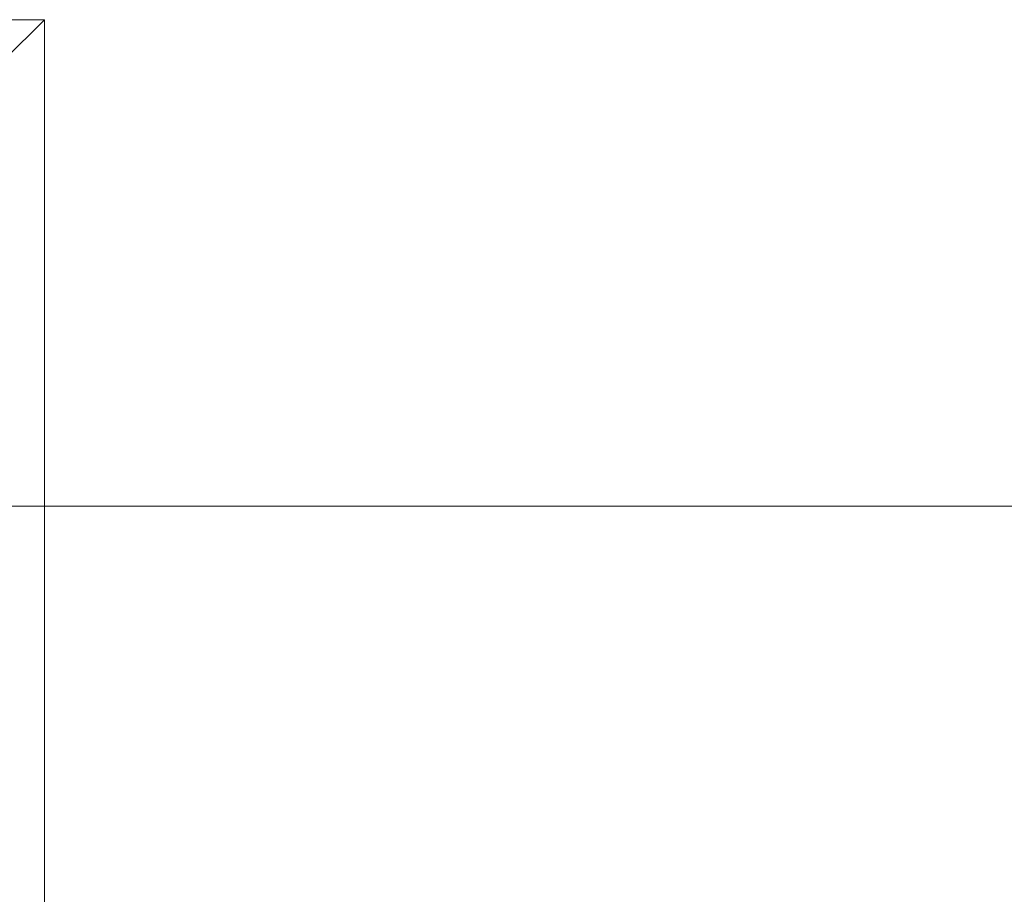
# Model space of a CAD drawing. Header units: inches. Extents: x -326 to -65, y -337 to -178.
# Tile 116 of 256: x -319.76 to -316.73, y -180.91 to -178.21. Entities that reach past the tile are written whole.
import ezdxf

# ---------------------------------------------------------------- set-up
doc = ezdxf.new("R2010")
doc.units = ezdxf.units.IN
doc.header["$MEASUREMENT"] = 0
doc.layers.add('A-FLOR-HRAL', color=1, linetype='Continuous', lineweight=9)

# ---------------------------------------------------------------- blocks, each defined once
blk = doc.blocks.new('Railing - 4_ x 4_-747182-_3D_')
at = {"layer": 'A-FLOR-HRAL'}
mesh = blk.add_polyface(dxfattribs=at)
corners = [(0, 2.875, 0.3125), (2.875, 2.875, 0.3125), (2.875, -2.875, 0.3125), (0, -2.875, 0.3125), (0, -3, 0.3125), (3, -3, 0.3125), (3, 3, 0.3125), (0, 3, 0.3125)]
mesh.append_faces([[corners[k] for k in face] for face in [(1, 6, 7, 0)]], dxfattribs={"vtx0": -1})
mesh.append_faces([[corners[k] for k in face] for face in [(4, 5, 2, 3)]], dxfattribs={"vtx1": -1})
mesh.append_faces([[corners[k] for k in face] for face in [(1, 2, 5, 6)]], dxfattribs={"vtx1": -1, "vtx3": -1})
mesh = blk.add_polyface(dxfattribs=at)
corners = [(0, 3), (3, 3), (3, -3), (0, -3)]
mesh.append_faces([[corners[k] for k in face] for face in [(2, 3, 0, 1)]])
mesh = blk.add_polyface(dxfattribs=at)
corners = [(3, 3), (3, 3, 0.3125), (3, -3, 0.3125), (3, -3)]
mesh.append_faces([[corners[k] for k in face] for face in [(2, 3, 0, 1)]])
mesh = blk.add_polyface(dxfattribs=at)
corners = [(3, -3, 0.3125), (0, -3, 0.3125), (0, -3), (3, -3)]
mesh.append_faces([[corners[k] for k in face] for face in [(3, 0, 1, 2)]])
blk = doc.blocks.new('Railing - Railing-617326-_3D_')
at = {"rotation": 89.99999999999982}
blk.add_blockref('Railing - 4_ x 4_-747182-_3D_', (-322.6877, -181.2113), dxfattribs=at)
at = {"layer": 'A-FLOR-HRAL'}
mesh = blk.add_polyface(dxfattribs=at)
corners = [(-322.6877, -179.7113, 36), (-322.6877, -182.7113, 36), (-69.1877, -182.7113, 36), (-66.1877, -179.7113, 36)]
mesh.append_faces([[corners[k] for k in face] for face in [(0, 1, 2, 3)]])
mesh = blk.add_polyface(dxfattribs=at)
corners = [(-322.6877, -179.7113, 34), (-322.6877, -179.7113, 36), (-66.1877, -179.7113, 36), (-66.1877, -179.7113, 34)]
mesh.append_faces([[corners[k] for k in face] for face in [(0, 1, 2, 3)]])
mesh = blk.add_polyface(dxfattribs=at)
corners = [(-322.6877, -182.7113, 34), (-322.6877, -179.7113, 34), (-66.1877, -179.7113, 34), (-69.1877, -182.7113, 34)]
mesh.append_faces([[corners[k] for k in face] for face in [(3, 0, 1, 2)]])

msp = doc.modelspace()

# ---------------------------------------------------------------- block references
at = {"layer": 'A-FLOR-HRAL'}
msp.add_blockref('Railing - Railing-617326-_3D_', (0, 0), dxfattribs=at)

doc.saveas('drawing.dxf')
